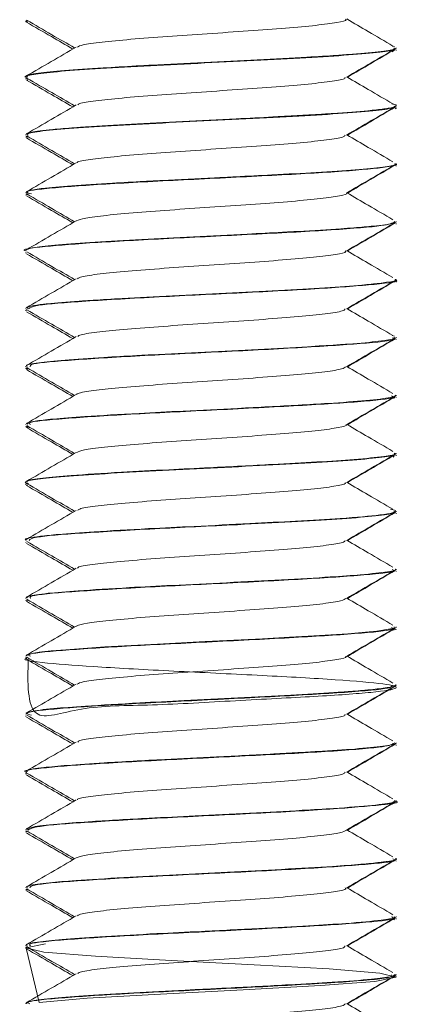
# Model space of a CAD drawing. Header units: millimetres. Extents: x -285 to 376, y -1480 to -23.
# Tile 37 of 38: x 357 to 365, y -85 to -64. Entities that reach past the tile are written whole.
import ezdxf

# ---------------------------------------------------------------- set-up
doc = ezdxf.new("R2010")
doc.units = ezdxf.units.MM

msp = doc.modelspace()

# ---------------------------------------------------------------- linework, layer by layer
at = {"color": 7, "linetype": 'Continuous', "lineweight": 15}
for p, q in [((357.096, -64.159), (357.096, -64.168)), ((357.127, -64.14), (357.113, -64.159)), ((365.008, -64.7), (365.059, -64.711)), ((365.01, -64.827), (365.062, -64.794)), ((365.096, -64.747), (365.096, -64.737)), ((365.096, -64.794), (365.096, -64.784)), ((357.096, -65.362), (357.096, -65.372)), ((357.096, -65.409), (357.096, -65.419)), ((357.128, -65.434), (357.138, -65.419)), ((365.096, -65.997), (365.096, -65.988)), ((365.096, -66.043), (365.096, -66.033)), ((357.096, -66.613), (357.096, -66.622)), ((357.096, -66.659), (357.096, -66.669)), ((365.096, -67.248), (365.096, -67.237)), ((365.096, -67.294), (365.096, -67.284)), ((357.096, -67.862), (357.096, -67.872)), ((357.096, -67.909), (357.096, -67.919)), ((365.096, -68.497), (365.096, -68.487)), ((365.096, -68.544), (365.096, -68.534)), ((357.096, -69.113), (357.096, -69.123)), ((357.096, -69.158), (357.096, -69.169)), ((365.096, -69.748), (365.096, -69.738)), ((365.096, -69.794), (365.096, -69.784)), ((357.096, -70.362), (357.096, -70.372)), ((357.123, -70.39), (357.096, -70.408)), ((357.096, -70.408), (357.096, -70.419)), ((365.01, -70.95), (365.057, -70.96)), ((365.096, -70.997), (365.096, -70.987)), ((365.096, -71.044), (365.096, -71.034)), ((357.096, -71.612), (357.096, -71.622)), ((357.096, -71.659), (357.096, -71.669)), ((365.096, -72.247), (365.096, -72.238)), ((364.959, -72.322), (365.066, -72.294)), ((365.096, -72.294), (365.096, -72.283)), ((357.096, -72.862), (357.096, -72.872)), ((357.096, -72.909), (357.096, -72.918)), ((365.096, -73.497), (365.096, -73.487)), ((365.029, -73.571), (365.055, -73.544)), ((365.096, -73.544), (365.096, -73.534)), ((357.096, -74.112), (357.096, -74.123)), ((357.096, -74.159), (357.096, -74.169)), ((357.113, -74.184), (357.132, -74.169)), ((364.971, -74.699), (365.087, -74.724)), ((365.096, -74.747), (365.096, -74.737)), ((365.096, -74.794), (365.096, -74.784)), ((357.096, -75.363), (357.096, -75.372)), ((357.096, -75.409), (357.096, -75.419)), ((365.096, -75.997), (365.096, -75.988)), ((365.096, -76.044), (365.096, -76.034)), ((357.096, -76.612), (357.096, -76.622)), ((357.096, -76.659), (357.096, -76.669)), ((357.136, -76.669), (357.101, -76.659)), ((364.958, -77.324), (365.087, -77.293)), ((365.096, -77.247), (365.096, -77.237)), ((365.096, -77.293), (365.096, -77.284)), ((357.096, -77.862), (357.096, -77.872)), ((357.096, -77.909), (357.096, -77.918)), ((365.096, -78.497), (365.096, -78.488)), ((365.096, -78.543), (365.096, -78.533)), ((357.096, -79.113), (357.096, -79.122)), ((357.096, -79.159), (357.096, -79.169)), ((365.096, -79.747), (365.096, -79.737)), ((365.096, -79.794), (365.096, -79.784)), ((357.096, -80.362), (357.096, -80.373)), ((357.096, -80.409), (357.096, -80.419)), ((365.072, -81.034), (364.979, -81.073)), ((365.096, -80.998), (365.096, -80.987)), ((365.096, -81.044), (365.096, -81.034)), ((357.096, -81.612), (357.096, -81.623)), ((357.134, -81.64), (357.096, -81.659)), ((357.096, -81.659), (357.096, -81.669)), ((365.096, -82.247), (365.096, -82.237)), ((365.096, -82.294), (365.096, -82.284)), ((357.096, -82.862), (357.096, -82.872)), ((357.096, -82.909), (357.096, -82.919)), ((365.096, -83.497), (365.096, -83.487)), ((364.96, -83.571), (365.054, -83.544)), ((365.065, -83.534), (365.042, -83.563)), ((365.096, -83.544), (365.096, -83.534)), ((357.096, -84.112), (357.096, -84.122)), ((357.096, -84.159), (357.096, -84.168)), ((365.096, -84.747), (365.096, -84.737)), ((365.096, -84.793), (365.096, -84.783)), ((357.096, -85.363), (357.096, -85.372))]:
    msp.add_line(p, q, dxfattribs=at)
at = {"color": 7, "linetype": 'Continuous', "lineweight": 15, "flags": 128}
for points in [[(365.053, -77.237), (365.053, -77.266), (364.766, -77.318), (364.68, -77.328), (364.51, -77.346), (364.048, -77.385), (363.196, -77.439), (362.79, -77.461), (362.208, -77.493), (360.972, -77.556), (359.94, -77.607), (358.799, -77.671), (357.957, -77.729), (357.644, -77.756), (357.506, -77.77), (357.441, -77.778), (357.41, -77.782), (357.395, -77.784), (357.388, -77.785), (357.386, -77.785), (357.385, -77.785), (357.384, -77.785), (357.384, -77.785), (357.384, -77.785), (357.384, -77.785), (357.384, -77.785), (357.384, -77.785), (357.384, -77.785), (357.384, -77.785), (357.382, -77.785), (357.38, -77.786), (357.372, -77.787), (357.346, -77.791), (357.258, -77.805), (357.108, -77.847), (357.127, -77.862)], [(357.106, -84.168), (357.385, -85.343), (358.422, -85.252), (360.002, -85.161), (361.793, -85.072), (363.463, -84.98), (364.632, -84.891), (365.094, -84.799), (364.741, -84.71), (363.647, -84.619), (362.028, -84.528), (360.237, -84.439), (358.597, -84.346), (357.485, -84.258), (357.096, -84.166), (357.522, -84.076), (357.522, -84.076)]]:
    msp.add_lwpolyline(points, dxfattribs=at)
at = {"color": 7, "linetype": 'Continuous', "lineweight": 15}
for points, knots in [([(357.13, -64.184), (357.117, -64.181), (357.074, -64.172), (357.114, -64.163), (357.141, -64.157)], [0, 0, 0, 0, 0.315693, 1, 1, 1, 1]), ([(357.116, -64.142), (357.296, -64.247), (357.641, -64.447), (357.985, -64.647), (358.15, -64.742)], [0, 0, 0, 0, 0.522064, 1, 1, 1, 1]), ([(358.208, -64.723), (358.236, -64.707), (358.302, -64.67), (358.711, -64.616), (359.34, -64.556), (360.137, -64.493), (361.021, -64.436), (361.911, -64.373), (362.725, -64.313), (363.398, -64.255), (363.835, -64.191), (364.037, -64.15), (364.005, -64.126), (364, -64.122)], [0, 0, 0, 0, 0.078151, 0.177914, 0.278195, 0.379508, 0.478605, 0.579873, 0.68026, 0.779926, 0.881401, 0.980644, 1, 1, 1, 1]), ([(365.026, -64.7), (364.848, -64.596), (364.515, -64.402), (364.184, -64.207), (364.03, -64.117)], [0, 0, 0, 0, 0.53512, 1, 1, 1, 1]), ([(357.107, -64.184), (357.287, -64.288), (357.622, -64.482), (357.956, -64.676), (358.11, -64.765)], [0, 0, 0, 0, 0.538125, 1, 1, 1, 1]), ([(357.14, -65.393), (357.126, -65.389), (357.022, -65.367), (357.181, -65.322), (357.636, -65.261), (358.439, -65.203), (359.473, -65.139), (360.66, -65.082), (361.886, -65.021), (363.037, -64.959), (364.018, -64.902), (364.713, -64.838), (365.078, -64.789), (365.058, -64.758), (365.05, -64.747)], [0, 0, 0, 0, 0.014641, 0.108782, 0.202494, 0.295077, 0.389572, 0.482123, 0.575875, 0.669988, 0.762306, 0.856734, 0.949756, 1, 1, 1, 1]), ([(365.054, -64.737), (365.061, -64.747), (365.08, -64.777), (364.744, -64.824), (364.308, -64.866), (364.018, -64.887), (363.94, -64.893), (363.676, -64.911), (363.086, -64.946), (362.111, -64.999), (360.944, -65.058), (360.134, -65.097), (359.66, -65.122), (359.298, -65.141), (358.653, -65.179), (357.885, -65.232), (357.327, -65.287), (357.072, -65.333), (357.118, -65.357), (357.128, -65.362)], [0, 0, 0, 0, 0.049548, 0.141521, 0.235084, 0.238409, 0.244064, 0.262364, 0.326828, 0.419673, 0.511975, 0.60427, 0.613701, 0.632464, 0.697878, 0.790507, 0.882216, 0.975797, 1, 1, 1, 1]), ([(358.185, -64.722), (358.005, -64.826), (357.646, -65.035), (357.286, -65.244), (357.106, -65.348)], [0, 0, 0, 0, 0.499712, 1, 1, 1, 1]), ([(364.021, -65.373), (364.2, -65.269), (364.558, -65.061), (364.916, -64.853), (365.095, -64.749)], [0, 0, 0, 0, 0.499909, 1, 1, 1, 1]), ([(364.042, -65.374), (364.208, -65.277), (364.551, -65.076), (364.893, -64.876), (365.07, -64.772)], [0, 0, 0, 0, 0.482952, 1, 1, 1, 1]), ([(357.11, -65.4), (357.104, -65.401), (357.09, -65.404), (357.102, -65.407), (357.108, -65.409)], [0, 0, 0, 0, 0.452496, 1, 1, 1, 1]), ([(357.107, -65.434), (357.287, -65.538), (357.622, -65.732), (357.956, -65.926), (358.11, -66.015)], [0, 0, 0, 0, 0.538124, 1, 1, 1, 1]), ([(357.116, -65.392), (357.296, -65.497), (357.641, -65.697), (357.985, -65.897), (358.15, -65.992)], [0, 0, 0, 0, 0.522064, 1, 1, 1, 1]), ([(358.218, -65.972), (358.226, -65.962), (358.251, -65.931), (358.578, -65.881), (359.149, -65.823), (359.909, -65.759), (360.777, -65.702), (361.674, -65.641), (362.516, -65.579), (363.234, -65.522), (363.741, -65.458), (364.004, -65.41), (363.992, -65.381), (363.988, -65.372)], [0, 0, 0, 0, 0.049852, 0.150595, 0.25012, 0.351709, 0.4512, 0.551987, 0.653164, 0.752403, 0.85392, 0.95392, 1, 1, 1, 1]), ([(365.026, -65.95), (364.848, -65.846), (364.515, -65.652), (364.184, -65.457), (364.03, -65.367)], [0, 0, 0, 0, 0.53512, 1, 1, 1, 1]), ([(358.185, -65.972), (358.005, -66.076), (357.646, -66.285), (357.286, -66.494), (357.106, -66.598)], [0, 0, 0, 0, 0.499714, 1, 1, 1, 1]), ([(365.004, -65.95), (365.032, -65.956), (365.079, -65.965), (365.09, -65.976), (365.094, -65.982), (365.103, -66.003), (365.036, -66.027), (364.794, -66.065), (364.443, -66.105), (364.015, -66.139), (363.719, -66.158), (363.708, -66.158), (363.671, -66.161), (363.527, -66.17), (363.228, -66.187), (362.901, -66.205), (362.617, -66.221), (362.252, -66.241), (361.531, -66.279), (360.473, -66.33), (359.349, -66.387), (358.662, -66.429), (358.292, -66.454), (358.024, -66.473), (357.584, -66.508), (357.168, -66.559), (357.132, -66.595), (357.115, -66.613)], [0, 0, 0, 0, 0.026178, 0.043431, 0.048408, 0.05095, 0.137147, 0.167253, 0.225116, 0.312913, 0.313245, 0.313892, 0.316126, 0.324365, 0.355901, 0.399334, 0.408294, 0.426026, 0.487704, 0.574789, 0.66151, 0.749744, 0.758505, 0.775862, 0.836268, 0.923814, 1, 1, 1, 1]), ([(357.141, -66.622), (357.134, -66.611), (357.115, -66.58), (357.488, -66.526), (358.191, -66.47), (359.174, -66.407), (360.329, -66.347), (361.557, -66.288), (362.737, -66.225), (363.774, -66.168), (364.556, -66.106), (365.029, -66.048), (365.056, -66.013), (365.068, -65.997)], [0, 0, 0, 0, 0.053469, 0.150768, 0.246014, 0.343398, 0.439723, 0.535653, 0.633146, 0.728469, 0.825562, 0.92241, 1, 1, 1, 1]), ([(364.021, -66.623), (364.2, -66.519), (364.558, -66.311), (364.916, -66.103), (365.095, -65.999)], [0, 0, 0, 0, 0.499909, 1, 1, 1, 1]), ([(364.042, -66.624), (364.208, -66.527), (364.551, -66.326), (364.893, -66.126), (365.07, -66.022)], [0, 0, 0, 0, 0.482952, 1, 1, 1, 1]), ([(365.079, -66.033), (365.085, -66.036), (365.104, -66.042), (365.084, -66.049), (365.07, -66.054)], [0, 0, 0, 0, 0.315296, 1, 1, 1, 1]), ([(357.136, -66.669), (357.114, -66.662), (357.085, -66.654), (357.135, -66.645), (357.147, -66.643)], [0, 0, 0, 0, 0.764433, 1, 1, 1, 1]), ([(357.107, -66.684), (357.287, -66.788), (357.622, -66.982), (357.956, -67.176), (358.11, -67.265)], [0, 0, 0, 0, 0.538124, 1, 1, 1, 1]), ([(357.116, -66.642), (357.296, -66.747), (357.641, -66.947), (357.985, -67.147), (358.15, -67.242)], [0, 0, 0, 0, 0.522062, 1, 1, 1, 1]), ([(358.207, -67.222), (358.207, -67.217), (358.204, -67.193), (358.463, -67.146), (358.969, -67.09), (359.69, -67.027), (360.535, -66.967), (361.433, -66.908), (362.296, -66.845), (363.055, -66.788), (363.626, -66.726), (363.967, -66.67), (363.987, -66.636), (363.996, -66.622)], [0, 0, 0, 0, 0.021581, 0.122907, 0.222087, 0.323503, 0.423811, 0.523706, 0.625236, 0.724495, 0.825606, 0.926462, 1, 1, 1, 1]), ([(365.026, -67.2), (364.848, -67.096), (364.515, -66.902), (364.184, -66.707), (364.03, -66.617)], [0, 0, 0, 0, 0.53512, 1, 1, 1, 1]), ([(357.215, -67.892), (357.165, -67.88), (356.996, -67.838), (357.577, -67.763), (358.836, -67.674), (360.601, -67.584), (362.448, -67.491), (364.046, -67.405), (364.87, -67.319), (365.145, -67.271), (365.086, -67.249), (365.081, -67.248)], [0, 0, 0, 0, 0.058014, 0.198954, 0.338543, 0.478309, 0.619097, 0.758141, 0.899379, 0.991994, 1, 1, 1, 1]), ([(358.185, -67.222), (358.005, -67.326), (357.646, -67.535), (357.286, -67.744), (357.106, -67.848)], [0, 0, 0, 0, 0.499712, 1, 1, 1, 1]), ([(365.064, -67.237), (365.072, -67.244), (365.101, -67.27), (364.838, -67.312), (364.262, -67.372), (363.418, -67.429), (362.506, -67.477), (361.744, -67.517), (360.943, -67.558), (360.271, -67.59), (359.538, -67.628), (358.84, -67.668), (358.048, -67.72), (357.62, -67.757), (357.456, -67.776), (357.444, -67.777), (357.402, -67.783), (357.263, -67.802), (357.103, -67.83), (357.128, -67.853), (357.137, -67.862)], [0, 0, 0, 0, 0.032478, 0.12224, 0.215734, 0.307602, 0.392939, 0.457735, 0.493762, 0.58514, 0.617147, 0.678385, 0.770603, 0.862814, 0.863553, 0.864974, 0.869868, 0.887848, 0.956472, 1, 1, 1, 1]), ([(364.021, -67.873), (364.2, -67.769), (364.558, -67.561), (364.916, -67.353), (365.095, -67.249)], [0, 0, 0, 0, 0.499909, 1, 1, 1, 1]), ([(364.042, -67.874), (364.208, -67.777), (364.551, -67.576), (364.893, -67.376), (365.07, -67.272)], [0, 0, 0, 0, 0.482952, 1, 1, 1, 1]), ([(357.121, -67.89), (357.117, -67.891), (357.085, -67.897), (357.109, -67.903), (357.13, -67.909)], [0, 0, 0, 0, 0.135791, 1, 1, 1, 1]), ([(357.107, -67.934), (357.287, -68.038), (357.622, -68.232), (357.956, -68.426), (358.11, -68.515)], [0, 0, 0, 0, 0.538125, 1, 1, 1, 1]), ([(357.116, -67.892), (357.296, -67.997), (357.641, -68.197), (357.985, -68.397), (358.15, -68.492)], [0, 0, 0, 0, 0.522064, 1, 1, 1, 1]), ([(358.188, -68.473), (358.238, -68.453), (358.339, -68.412), (358.813, -68.355), (359.478, -68.294), (360.297, -68.232), (361.189, -68.175), (362.07, -68.112), (362.862, -68.053), (363.502, -67.993), (363.888, -67.93), (364.056, -67.892), (364.021, -67.873), (364.021, -67.873)], [0, 0, 0, 0, 0.0976, 0.196919, 0.297754, 0.398752, 0.497965, 0.599437, 0.6992, 0.799504, 0.900823, 0.999931, 1, 1, 1, 1]), ([(365.026, -68.45), (364.848, -68.346), (364.515, -68.152), (364.184, -67.957), (364.03, -67.867)], [0, 0, 0, 0, 0.53512, 1, 1, 1, 1]), ([(357.097, -69.123), (357.097, -69.122), (356.961, -69.092), (357.444, -69.028), (358.551, -68.941), (360.266, -68.849), (362.129, -68.759), (363.772, -68.67), (364.902, -68.58), (365.01, -68.524), (365.061, -68.497)], [0, 0, 0, 0, 0.000665, 0.146596, 0.290329, 0.435612, 0.580224, 0.724295, 0.870042, 1, 1, 1, 1]), ([(365.063, -68.487), (365.059, -68.501), (365.05, -68.533), (364.696, -68.579), (364.262, -68.619), (363.739, -68.658), (363.276, -68.685), (362.825, -68.71), (362.47, -68.729), (361.764, -68.767), (360.714, -68.819), (359.571, -68.874), (358.559, -68.935), (357.757, -68.991), (357.283, -69.043), (357.128, -69.082), (357.101, -69.101), (357.097, -69.106), (357.097, -69.108), (357.096, -69.11), (357.101, -69.111), (357.106, -69.113)], [0, 0, 0, 0, 0.0667907, 0.1593223, 0.2199077, 0.2529436, 0.3442495, 0.3549967, 0.374166, 0.4376787, 0.530554, 0.6220254, 0.71555, 0.8075698, 0.8997971, 0.9681399, 0.9862025, 0.9911921, 0.9926762, 0.9934862, 1, 1, 1, 1]), ([(358.185, -68.472), (358.005, -68.576), (357.646, -68.785), (357.286, -68.994), (357.106, -69.098)], [0, 0, 0, 0, 0.499712, 1, 1, 1, 1]), ([(364.021, -69.123), (364.2, -69.019), (364.558, -68.811), (364.916, -68.603), (365.095, -68.499)], [0, 0, 0, 0, 0.499909, 1, 1, 1, 1]), ([(364.042, -69.124), (364.208, -69.027), (364.551, -68.826), (364.893, -68.626), (365.07, -68.522)], [0, 0, 0, 0, 0.482952, 1, 1, 1, 1]), ([(357.107, -69.184), (357.287, -69.288), (357.622, -69.482), (357.956, -69.676), (358.11, -69.765)], [0, 0, 0, 0, 0.538124, 1, 1, 1, 1]), ([(357.116, -69.142), (357.296, -69.247), (357.641, -69.447), (357.985, -69.647), (358.15, -69.742)], [0, 0, 0, 0, 0.522064, 1, 1, 1, 1]), ([(358.213, -69.723), (358.234, -69.708), (358.285, -69.674), (358.667, -69.62), (359.279, -69.561), (360.064, -69.498), (360.944, -69.441), (361.837, -69.379), (362.66, -69.318), (363.348, -69.26), (363.808, -69.197), (364.027, -69.153), (364, -69.128), (363.994, -69.122)], [0, 0, 0, 0, 0.069266, 0.169405, 0.269466, 0.370959, 0.470175, 0.571383, 0.672109, 0.771635, 0.873217, 0.972693, 1, 1, 1, 1]), ([(365.026, -69.7), (364.848, -69.596), (364.515, -69.402), (364.184, -69.207), (364.03, -69.117)], [0, 0, 0, 0, 0.53512, 1, 1, 1, 1]), ([(358.185, -69.722), (358.005, -69.826), (357.646, -70.035), (357.286, -70.244), (357.106, -70.348)], [0, 0, 0, 0, 0.4997132, 1, 1, 1, 1]), ([(365.077, -69.738), (365.083, -69.74), (365.136, -69.762), (364.975, -69.788), (364.699, -69.828), (364.304, -69.867), (363.592, -69.918), (362.57, -69.974), (361.426, -70.035), (360.252, -70.09), (359.278, -70.142), (358.63, -70.181), (358.06, -70.22), (357.72, -70.247), (357.489, -70.272), (357.329, -70.292), (357.13, -70.323), (357.132, -70.349), (357.133, -70.362)], [0, 0, 0, 0, 0.011745, 0.103038, 0.137656, 0.196619, 0.289251, 0.380904, 0.474455, 0.566204, 0.658724, 0.719511, 0.752348, 0.843656, 0.854467, 0.873656, 0.937078, 1, 1, 1, 1]), ([(357.155, -70.372), (357.186, -70.347), (357.256, -70.29), (358.321, -70.208), (359.928, -70.114), (361.793, -70.026), (363.531, -69.935), (364.689, -69.844), (365.207, -69.783), (365.074, -69.75), (365.064, -69.748)], [0, 0, 0, 0, 0.120604, 0.264211, 0.41006, 0.554011, 0.69885, 0.843939, 0.98777, 1, 1, 1, 1]), ([(364.021, -70.373), (364.2, -70.269), (364.558, -70.061), (364.916, -69.853), (365.095, -69.749)], [0, 0, 0, 0, 0.499909, 1, 1, 1, 1]), ([(364.042, -70.374), (364.208, -70.277), (364.551, -70.076), (364.893, -69.876), (365.07, -69.772)], [0, 0, 0, 0, 0.482952, 1, 1, 1, 1]), ([(357.107, -70.434), (357.287, -70.538), (357.622, -70.732), (357.956, -70.926), (358.11, -71.015)], [0, 0, 0, 0, 0.538125, 1, 1, 1, 1]), ([(357.116, -70.392), (357.296, -70.497), (357.641, -70.697), (357.985, -70.897), (358.15, -70.992)], [0, 0, 0, 0, 0.522063, 1, 1, 1, 1]), ([(358.217, -70.972), (358.221, -70.964), (358.236, -70.935), (358.539, -70.885), (359.091, -70.828), (359.839, -70.765), (360.7, -70.707), (361.598, -70.646), (362.447, -70.584), (363.179, -70.527), (363.707, -70.464), (363.993, -70.413), (363.989, -70.383), (363.988, -70.372)], [0, 0, 0, 0, 0.040927, 0.141894, 0.241254, 0.342828, 0.442528, 0.543065, 0.644394, 0.743583, 0.845011, 0.945315, 1, 1, 1, 1]), ([(365.026, -70.95), (364.848, -70.846), (364.515, -70.652), (364.184, -70.457), (364.03, -70.367)], [0, 0, 0, 0, 0.535119, 1, 1, 1, 1]), ([(358.185, -70.972), (358.005, -71.076), (357.646, -71.285), (357.286, -71.494), (357.106, -71.598)], [0, 0, 0, 0, 0.499713, 1, 1, 1, 1]), ([(365.054, -70.987), (365.061, -70.997), (365.083, -71.026), (364.752, -71.073), (364.303, -71.116), (363.954, -71.142), (363.681, -71.16), (363.096, -71.195), (362.13, -71.248), (360.963, -71.307), (360.151, -71.346), (359.674, -71.371), (359.311, -71.391), (358.666, -71.428), (357.897, -71.481), (357.334, -71.536), (357.074, -71.583), (357.119, -71.607), (357.129, -71.612)], [0, 0, 0, 0, 0.048083, 0.140009, 0.233577, 0.243775, 0.262486, 0.325356, 0.418162, 0.510474, 0.602779, 0.612641, 0.631542, 0.696369, 0.78904, 0.880713, 0.974292, 1, 1, 1, 1]), ([(357.19, -71.622), (357.186, -71.602), (357.177, -71.552), (358.084, -71.475), (359.603, -71.38), (361.458, -71.294), (363.242, -71.2), (364.532, -71.111), (365.153, -71.044), (365.039, -71.005), (365.015, -70.997)], [0, 0, 0, 0, 0.094123, 0.237973, 0.383907, 0.527559, 0.673207, 0.817476, 0.961909, 1, 1, 1, 1]), ([(364.021, -71.623), (364.2, -71.519), (364.558, -71.311), (364.916, -71.103), (365.095, -70.999)], [0, 0, 0, 0, 0.499909, 1, 1, 1, 1]), ([(364.042, -71.624), (364.208, -71.527), (364.551, -71.326), (364.893, -71.126), (365.07, -71.022)], [0, 0, 0, 0, 0.482952, 1, 1, 1, 1]), ([(357.152, -71.669), (357.116, -71.664), (357.078, -71.659), (357.111, -71.653), (357.113, -71.653)], [0, 0, 0, 0, 0.93725, 1, 1, 1, 1]), ([(357.111, -71.649), (357.105, -71.65), (357.09, -71.653), (357.103, -71.657), (357.111, -71.659)], [0, 0, 0, 0, 0.415424, 1, 1, 1, 1]), ([(357.107, -71.684), (357.287, -71.788), (357.622, -71.982), (357.956, -72.176), (358.11, -72.265)], [0, 0, 0, 0, 0.538124, 1, 1, 1, 1]), ([(357.116, -71.642), (357.296, -71.747), (357.641, -71.947), (357.985, -72.147), (358.15, -72.242)], [0, 0, 0, 0, 0.522063, 1, 1, 1, 1]), ([(358.2, -72.222), (358.199, -72.219), (358.191, -72.196), (358.431, -72.151), (358.915, -72.095), (359.623, -72.032), (360.459, -71.971), (361.356, -71.913), (362.225, -71.85), (362.996, -71.793), (363.586, -71.731), (363.954, -71.673), (363.987, -71.637), (364.002, -71.622)], [0, 0, 0, 0, 0.0127002, 0.1141342, 0.2133139, 0.314598, 0.4151742, 0.5148106, 0.6163753, 0.7157498, 0.8166573, 0.9177106, 1, 1, 1, 1]), ([(365.026, -72.2), (364.848, -72.096), (364.515, -71.902), (364.184, -71.707), (364.03, -71.617)], [0, 0, 0, 0, 0.53512, 1, 1, 1, 1]), ([(358.185, -72.222), (358.005, -72.326), (357.646, -72.535), (357.286, -72.744), (357.106, -72.848)], [0, 0, 0, 0, 0.499713, 1, 1, 1, 1]), ([(365.09, -72.238), (365.066, -72.254), (365.012, -72.291), (364.501, -72.351), (363.762, -72.407), (362.822, -72.461), (361.746, -72.518), (360.549, -72.577), (359.397, -72.634), (358.408, -72.695), (357.777, -72.742), (357.461, -72.774), (357.181, -72.812), (357.147, -72.841), (357.121, -72.862)], [0, 0, 0, 0, 0.082425, 0.185139, 0.282253, 0.34411, 0.454164, 0.54769, 0.626821, 0.738146, 0.823963, 0.861858, 0.898899, 1, 1, 1, 1]), ([(357.197, -72.872), (357.176, -72.858), (357.108, -72.814), (357.87, -72.74), (359.288, -72.647), (361.118, -72.56), (362.94, -72.466), (364.347, -72.379), (365.093, -72.303), (365.017, -72.26), (364.994, -72.247)], [0, 0, 0, 0, 0.067404, 0.211839, 0.357359, 0.501058, 0.647028, 0.790803, 0.936116, 1, 1, 1, 1]), ([(364.021, -72.873), (364.2, -72.769), (364.558, -72.561), (364.916, -72.353), (365.095, -72.249)], [0, 0, 0, 0, 0.499909, 1, 1, 1, 1]), ([(364.042, -72.874), (364.208, -72.777), (364.551, -72.576), (364.893, -72.376), (365.07, -72.272)], [0, 0, 0, 0, 0.482952, 1, 1, 1, 1]), ([(358.198, -73.473), (358.238, -73.455), (358.322, -73.416), (358.765, -73.36), (359.414, -73.299), (360.223, -73.237), (361.112, -73.18), (361.997, -73.117), (362.8, -73.058), (363.455, -72.999), (363.865, -72.935), (364.048, -72.896), (364.013, -72.875), (364.01, -72.873)], [0, 0, 0, 0, 0.088698, 0.188249, 0.288907, 0.39013, 0.489316, 0.590774, 0.690882, 0.790939, 0.892411, 0.991606, 1, 1, 1, 1]), ([(365.026, -73.45), (364.848, -73.346), (364.515, -73.152), (364.184, -72.957), (364.03, -72.867)], [0, 0, 0, 0, 0.53512, 1, 1, 1, 1]), ([(357.164, -72.934), (357.128, -72.929), (357.066, -72.921), (357.121, -72.912), (357.143, -72.908)], [0, 0, 0, 0, 0.576863, 1, 1, 1, 1]), ([(357.107, -72.934), (357.287, -73.038), (357.622, -73.232), (357.956, -73.426), (358.11, -73.515)], [0, 0, 0, 0, 0.538125, 1, 1, 1, 1]), ([(357.116, -72.892), (357.296, -72.997), (357.641, -73.197), (357.985, -73.397), (358.15, -73.492)], [0, 0, 0, 0, 0.522064, 1, 1, 1, 1]), ([(357.15, -74.142), (357.13, -74.137), (357.028, -74.113), (357.21, -74.065), (357.704, -74.005), (358.533, -73.947), (359.587, -73.883), (360.783, -73.826), (362.006, -73.764), (363.145, -73.703), (364.104, -73.646), (364.764, -73.582), (365.095, -73.535), (365.061, -73.506), (365.05, -73.497)], [0, 0, 0, 0, 0.024057, 0.118349, 0.211775, 0.304597, 0.399061, 0.491444, 0.585424, 0.679329, 0.771761, 0.866239, 0.958971, 1, 1, 1, 1]), ([(358.185, -73.472), (358.005, -73.576), (357.646, -73.785), (357.286, -73.994), (357.106, -74.098)], [0, 0, 0, 0, 0.499712, 1, 1, 1, 1]), ([(365.051, -73.487), (365.064, -73.494), (365.116, -73.519), (364.84, -73.561), (364.273, -73.622), (363.412, -73.678), (362.349, -73.736), (361.227, -73.794), (360.108, -73.848), (359.044, -73.904), (358.081, -73.967), (357.413, -74.025), (357.099, -74.075), (357.126, -74.104), (357.134, -74.112)], [0, 0, 0, 0, 0.030269, 0.117245, 0.21908, 0.306448, 0.392611, 0.50227, 0.573013, 0.660731, 0.772179, 0.862163, 0.958231, 1, 1, 1, 1]), ([(364.021, -74.123), (364.2, -74.019), (364.558, -73.811), (364.916, -73.603), (365.095, -73.499)], [0, 0, 0, 0, 0.499909, 1, 1, 1, 1]), ([(364.042, -74.124), (364.208, -74.027), (364.551, -73.826), (364.893, -73.626), (365.07, -73.522)], [0, 0, 0, 0, 0.482951, 1, 1, 1, 1]), ([(357.118, -74.14), (357.116, -74.141), (357.086, -74.147), (357.095, -74.153), (357.104, -74.159)], [0, 0, 0, 0, 0.083715, 1, 1, 1, 1]), ([(357.116, -74.142), (357.296, -74.247), (357.641, -74.447), (357.985, -74.647), (358.15, -74.742)], [0, 0, 0, 0, 0.522063, 1, 1, 1, 1]), ([(358.217, -74.722), (358.231, -74.71), (358.269, -74.677), (358.625, -74.625), (359.218, -74.567), (359.992, -74.503), (360.867, -74.446), (361.762, -74.384), (362.594, -74.323), (363.296, -74.266), (363.778, -74.202), (364.017, -74.157), (363.996, -74.129), (363.99, -74.122)], [0, 0, 0, 0, 0.060325, 0.160763, 0.260548, 0.362106, 0.461418, 0.562454, 0.663408, 0.762772, 0.864346, 0.964032, 1, 1, 1, 1]), ([(365.026, -74.7), (364.848, -74.596), (364.515, -74.402), (364.184, -74.207), (364.03, -74.117)], [0, 0, 0, 0, 0.53512, 1, 1, 1, 1]), ([(357.107, -74.184), (357.287, -74.288), (357.622, -74.482), (357.956, -74.676), (358.11, -74.765)], [0, 0, 0, 0, 0.538124, 1, 1, 1, 1]), ([(365.068, -74.737), (365.063, -74.751), (365.053, -74.778), (364.7, -74.831), (364.014, -74.893), (362.986, -74.951), (361.894, -75.01), (360.791, -75.066), (359.622, -75.121), (358.591, -75.183), (357.829, -75.236), (357.289, -75.293), (357.029, -75.336), (357.102, -75.361), (357.106, -75.363)], [0, 0, 0, 0, 0.0655483, 0.1347338, 0.2541188, 0.34916, 0.433034, 0.5289654, 0.6097823, 0.7171702, 0.8073467, 0.8729055, 0.9942786, 1, 1, 1, 1]), ([(358.185, -74.722), (358.005, -74.826), (357.646, -75.035), (357.286, -75.244), (357.106, -75.348)], [0, 0, 0, 0, 0.499713, 1, 1, 1, 1]), ([(357.169, -75.372), (357.187, -75.348), (357.23, -75.294), (358.244, -75.214), (359.823, -75.119), (361.491, -75.042), (362.849, -74.969), (363.867, -74.912), (364.617, -74.849), (365.049, -74.795), (365.056, -74.761), (365.058, -74.747)], [0, 0, 0, 0, 0.112023, 0.255316, 0.400887, 0.544353, 0.64199, 0.73747, 0.834973, 0.931783, 1, 1, 1, 1]), ([(364.021, -75.373), (364.2, -75.269), (364.558, -75.061), (364.916, -74.853), (365.095, -74.749)], [0, 0, 0, 0, 0.499909, 1, 1, 1, 1]), ([(364.042, -75.374), (364.208, -75.277), (364.551, -75.076), (364.893, -74.876), (365.07, -74.772)], [0, 0, 0, 0, 0.482952, 1, 1, 1, 1]), ([(357.107, -75.434), (357.287, -75.538), (357.622, -75.732), (357.956, -75.926), (358.11, -76.015)], [0, 0, 0, 0, 0.538124, 1, 1, 1, 1]), ([(357.116, -75.392), (357.296, -75.497), (357.641, -75.697), (357.985, -75.897), (358.15, -75.992)], [0, 0, 0, 0, 0.522064, 1, 1, 1, 1]), ([(358.214, -75.972), (358.215, -75.965), (358.221, -75.939), (358.503, -75.89), (359.034, -75.833), (359.77, -75.77), (360.624, -75.711), (361.522, -75.652), (362.378, -75.589), (363.123, -75.532), (363.671, -75.469), (363.981, -75.416), (363.988, -75.384), (363.99, -75.372)], [0, 0, 0, 0, 0.032014, 0.133167, 0.232414, 0.333937, 0.433896, 0.534148, 0.635591, 0.734782, 0.836086, 0.936663, 1, 1, 1, 1]), ([(365.026, -75.95), (364.848, -75.846), (364.515, -75.652), (364.184, -75.457), (364.03, -75.367)], [0, 0, 0, 0, 0.53512, 1, 1, 1, 1]), ([(358.185, -75.972), (358.005, -76.076), (357.646, -76.285), (357.286, -76.494), (357.106, -76.598)], [0, 0, 0, 0, 0.499712, 1, 1, 1, 1]), ([(365.073, -75.988), (365.08, -75.99), (365.14, -76.011), (364.914, -76.05), (364.435, -76.108), (363.631, -76.165), (362.648, -76.22), (361.455, -76.283), (360.315, -76.338), (359.196, -76.395), (358.242, -76.456), (357.514, -76.514), (357.14, -76.567), (357.12, -76.6), (357.112, -76.612)], [0, 0, 0, 0, 0.012395, 0.098322, 0.201364, 0.277125, 0.37552, 0.473017, 0.566583, 0.645108, 0.754191, 0.842303, 0.939331, 1, 1, 1, 1]), ([(357.195, -76.622), (357.184, -76.604), (357.154, -76.556), (358.014, -76.48), (359.502, -76.386), (361.351, -76.299), (363.148, -76.205), (364.476, -76.117), (365.135, -76.047), (365.031, -76.007), (365.006, -75.997)], [0, 0, 0, 0, 0.085714, 0.229712, 0.375569, 0.519198, 0.665002, 0.809078, 0.953769, 1, 1, 1, 1]), ([(364.021, -76.623), (364.2, -76.519), (364.558, -76.311), (364.916, -76.103), (365.095, -75.999)], [0, 0, 0, 0, 0.499909, 1, 1, 1, 1]), ([(364.042, -76.624), (364.208, -76.527), (364.551, -76.326), (364.893, -76.126), (365.07, -76.022)], [0, 0, 0, 0, 0.482952, 1, 1, 1, 1]), ([(357.107, -76.684), (357.287, -76.788), (357.622, -76.982), (357.956, -77.176), (358.11, -77.265)], [0, 0, 0, 0, 0.538125, 1, 1, 1, 1]), ([(357.116, -76.642), (357.296, -76.747), (357.641, -76.947), (357.985, -77.147), (358.15, -77.242)], [0, 0, 0, 0, 0.522064, 1, 1, 1, 1]), ([(358.189, -77.219), (358.25, -77.198), (358.37, -77.157), (358.871, -77.1), (359.555, -77.037), (360.385, -76.976), (361.279, -76.919), (362.154, -76.855), (362.936, -76.797), (363.545, -76.737), (363.94, -76.676), (363.988, -76.639), (364.011, -76.622)], [0, 0, 0, 0, 0.101896, 0.20151, 0.303017, 0.404215, 0.504027, 0.605981, 0.705906, 0.806961, 0.908567, 1, 1, 1, 1]), ([(365.026, -77.2), (364.848, -77.096), (364.515, -76.902), (364.184, -76.707), (364.03, -76.617)], [0, 0, 0, 0, 0.535119, 1, 1, 1, 1]), ([(358.185, -77.222), (358.005, -77.326), (357.646, -77.535), (357.286, -77.744), (357.106, -77.848)], [0, 0, 0, 0, 0.499712, 1, 1, 1, 1]), ([(357.194, -77.872), (357.17, -77.859), (357.087, -77.817), (357.807, -77.745), (359.191, -77.653), (361.011, -77.565), (362.842, -77.471), (364.284, -77.384), (365.072, -77.306), (365.013, -77.261), (364.993, -77.247)], [0, 0, 0, 0, 0.0589767, 0.2036653, 0.3489517, 0.4927376, 0.6387044, 0.7823964, 0.9279361, 1, 1, 1, 1]), ([(364.021, -77.873), (364.2, -77.769), (364.558, -77.561), (364.916, -77.353), (365.095, -77.249)], [0, 0, 0, 0, 0.499909, 1, 1, 1, 1]), ([(364.042, -77.874), (364.208, -77.777), (364.551, -77.576), (364.893, -77.376), (365.07, -77.272)], [0, 0, 0, 0, 0.482952, 1, 1, 1, 1]), ([(357.147, -77.934), (357.135, -78.443), (357.111, -79.408), (358.206, -78.933), (359.786, -78.941), (361.648, -78.826), (363.391, -78.739), (364.673, -78.651), (365.225, -78.557), (364.937, -78.469), (363.871, -78.377), (362.239, -78.286), (360.379, -78.198), (358.645, -78.104), (357.491, -78.018), (356.979, -77.952), (357.112, -77.92), (357.12, -77.918)], [0, 0, 0, 0, 0.078823, 0.149676, 0.219984, 0.290233, 0.361136, 0.431077, 0.50213, 0.572159, 0.642824, 0.713334, 0.783438, 0.85445, 0.924377, 0.99536, 1, 1, 1, 1]), ([(357.109, -77.899), (357.105, -77.9), (357.091, -77.903), (357.098, -77.907), (357.102, -77.909)], [0, 0, 0, 0, 0.335285, 1, 1, 1, 1]), ([(357.107, -77.934), (357.287, -78.038), (357.622, -78.232), (357.956, -78.426), (358.11, -78.515)], [0, 0, 0, 0, 0.538124, 1, 1, 1, 1]), ([(357.116, -77.892), (357.296, -77.997), (357.641, -78.197), (357.985, -78.397), (358.15, -78.492)], [0, 0, 0, 0, 0.522063, 1, 1, 1, 1]), ([(358.206, -78.473), (358.237, -78.456), (358.304, -78.419), (358.719, -78.365), (359.351, -78.305), (360.15, -78.242), (361.034, -78.185), (361.923, -78.122), (362.736, -78.062), (363.407, -78.004), (363.84, -77.94), (364.039, -77.9), (364.006, -77.876), (364.002, -77.873)], [0, 0, 0, 0, 0.079752, 0.179545, 0.279948, 0.381316, 0.480486, 0.58185, 0.682263, 0.782046, 0.88359, 0.982884, 1, 1, 1, 1]), ([(365.026, -78.45), (364.848, -78.346), (364.515, -78.152), (364.184, -77.957), (364.03, -77.867)], [0, 0, 0, 0, 0.53512, 1, 1, 1, 1]), ([(358.185, -78.472), (358.005, -78.576), (357.646, -78.785), (357.286, -78.994), (357.106, -79.098)], [0, 0, 0, 0, 0.499713, 1, 1, 1, 1]), ([(365.088, -78.488), (365.067, -78.504), (365.036, -78.528), (364.784, -78.567), (364.526, -78.595), (364.253, -78.619), (364.033, -78.636), (363.608, -78.666), (362.818, -78.71), (361.695, -78.771), (360.563, -78.826), (359.414, -78.883), (358.416, -78.944), (357.628, -79.003), (357.169, -79.058), (357.127, -79.096), (357.109, -79.113)], [0, 0, 0, 0, 0.082099, 0.119699, 0.187571, 0.214932, 0.23031, 0.269673, 0.358674, 0.454096, 0.54657, 0.625824, 0.736982, 0.823505, 0.921002, 1, 1, 1, 1]), ([(357.217, -79.142), (357.167, -79.129), (357.005, -79.086), (357.612, -79.01), (358.898, -78.92), (360.671, -78.831), (362.524, -78.738), (364.066, -78.651), (365.001, -78.567), (365.006, -78.517), (365.008, -78.497)], [0, 0, 0, 0, 0.063413, 0.204269, 0.344041, 0.483698, 0.624653, 0.763696, 0.904951, 1, 1, 1, 1]), ([(364.021, -79.123), (364.2, -79.019), (364.558, -78.811), (364.916, -78.603), (365.095, -78.499)], [0, 0, 0, 0, 0.499909, 1, 1, 1, 1]), ([(364.042, -79.124), (364.208, -79.027), (364.551, -78.826), (364.893, -78.626), (365.07, -78.522)], [0, 0, 0, 0, 0.482952, 1, 1, 1, 1]), ([(357.107, -79.184), (357.287, -79.288), (357.622, -79.482), (357.956, -79.676), (358.11, -79.765)], [0, 0, 0, 0, 0.538124, 1, 1, 1, 1]), ([(357.116, -79.142), (357.296, -79.247), (357.641, -79.447), (357.985, -79.647), (358.15, -79.742)], [0, 0, 0, 0, 0.522064, 1, 1, 1, 1]), ([(358.218, -79.722), (358.227, -79.712), (358.253, -79.681), (358.584, -79.63), (359.159, -79.572), (359.921, -79.508), (360.79, -79.451), (361.687, -79.39), (362.527, -79.328), (363.243, -79.271), (363.746, -79.207), (364.006, -79.16), (363.992, -79.131), (363.988, -79.122)], [0, 0, 0, 0, 0.0513905, 0.1520924, 0.2516517, 0.3532393, 0.4526993, 0.5535262, 0.654674, 0.7539266, 0.8554553, 0.9554043, 1, 1, 1, 1]), ([(365.026, -79.7), (364.848, -79.596), (364.515, -79.402), (364.184, -79.207), (364.03, -79.117)], [0, 0, 0, 0, 0.53512, 1, 1, 1, 1]), ([(357.112, -80.373), (357.107, -80.371), (356.972, -80.34), (357.473, -80.275), (358.609, -80.188), (360.336, -80.096), (362.199, -80.005), (363.826, -79.917), (364.921, -79.827), (365.008, -79.772), (365.049, -79.747)], [0, 0, 0, 0, 0.006144, 0.152058, 0.295872, 0.440983, 0.585788, 0.72975, 0.875583, 1, 1, 1, 1]), ([(358.185, -79.722), (358.005, -79.826), (357.646, -80.035), (357.286, -80.244), (357.106, -80.348)], [0, 0, 0, 0, 0.499712, 1, 1, 1, 1]), ([(365.053, -79.737), (365.065, -79.744), (365.116, -79.769), (364.838, -79.812), (364.27, -79.872), (363.573, -79.918), (362.956, -79.952), (362.246, -79.992), (361.26, -80.043), (359.978, -80.103), (358.85, -80.166), (357.987, -80.225), (357.411, -80.277), (357.102, -80.324), (357.127, -80.353), (357.135, -80.362)], [0, 0, 0, 0, 0.029656, 0.120871, 0.217241, 0.304941, 0.344367, 0.390253, 0.490534, 0.580429, 0.6956, 0.781601, 0.858796, 0.956271, 1, 1, 1, 1]), ([(364.021, -80.373), (364.2, -80.269), (364.558, -80.061), (364.916, -79.853), (365.095, -79.749)], [0, 0, 0, 0, 0.499909, 1, 1, 1, 1]), ([(364.042, -80.374), (364.208, -80.277), (364.551, -80.076), (364.893, -79.876), (365.07, -79.772)], [0, 0, 0, 0, 0.482952, 1, 1, 1, 1]), ([(357.116, -80.39), (357.115, -80.39), (357.085, -80.397), (357.095, -80.403), (357.104, -80.409)], [0, 0, 0, 0, 0.035221, 1, 1, 1, 1]), ([(357.107, -80.434), (357.287, -80.538), (357.622, -80.732), (357.956, -80.926), (358.11, -81.015)], [0, 0, 0, 0, 0.538125, 1, 1, 1, 1]), ([(357.116, -80.392), (357.296, -80.497), (357.641, -80.697), (357.985, -80.897), (358.15, -80.992)], [0, 0, 0, 0, 0.522064, 1, 1, 1, 1]), ([(358.209, -80.972), (358.208, -80.967), (358.207, -80.942), (358.468, -80.895), (358.979, -80.839), (359.702, -80.776), (360.548, -80.716), (361.446, -80.657), (362.308, -80.594), (363.066, -80.537), (363.633, -80.475), (363.969, -80.419), (363.987, -80.386), (363.995, -80.372)], [0, 0, 0, 0, 0.023115, 0.124418, 0.223604, 0.325038, 0.425296, 0.525241, 0.626762, 0.726006, 0.827149, 0.927966, 1, 1, 1, 1]), ([(365.026, -80.95), (364.848, -80.846), (364.515, -80.652), (364.184, -80.457), (364.03, -80.367)], [0, 0, 0, 0, 0.535119, 1, 1, 1, 1]), ([(358.185, -80.972), (358.005, -81.076), (357.646, -81.285), (357.286, -81.494), (357.106, -81.598)], [0, 0, 0, 0, 0.499712, 1, 1, 1, 1]), ([(365.061, -80.987), (365.06, -81), (365.056, -81.034), (364.62, -81.09), (363.894, -81.149), (362.974, -81.202), (361.953, -81.257), (360.802, -81.315), (359.617, -81.372), (358.607, -81.432), (357.778, -81.49), (357.206, -81.548), (357.148, -81.591), (357.119, -81.612)], [0, 0, 0, 0, 0.062066, 0.164752, 0.269851, 0.336338, 0.433141, 0.527468, 0.608561, 0.721066, 0.798912, 0.898613, 1, 1, 1, 1]), ([(357.144, -81.623), (357.185, -81.596), (357.273, -81.538), (358.373, -81.455), (359.998, -81.361), (361.863, -81.273), (363.59, -81.182), (364.719, -81.09), (365.218, -81.031), (365.083, -80.999), (365.077, -80.998)], [0, 0, 0, 0, 0.126161, 0.269761, 0.415527, 0.559586, 0.70423, 0.849494, 0.993243, 1, 1, 1, 1]), ([(364.021, -81.623), (364.2, -81.519), (364.558, -81.311), (364.916, -81.103), (365.095, -80.999)], [0, 0, 0, 0, 0.499909, 1, 1, 1, 1]), ([(364.042, -81.624), (364.208, -81.527), (364.551, -81.326), (364.893, -81.126), (365.07, -81.022)], [0, 0, 0, 0, 0.482952, 1, 1, 1, 1]), ([(357.107, -81.684), (357.287, -81.788), (357.622, -81.982), (357.956, -82.176), (358.11, -82.265)], [0, 0, 0, 0, 0.538124, 1, 1, 1, 1]), ([(357.116, -81.642), (357.296, -81.747), (357.641, -81.947), (357.985, -82.147), (358.15, -82.242)], [0, 0, 0, 0, 0.522063, 1, 1, 1, 1]), ([(358.186, -82.223), (358.238, -82.203), (358.343, -82.162), (358.821, -82.104), (359.489, -82.043), (360.31, -81.981), (361.202, -81.924), (362.082, -81.861), (362.875, -81.802), (363.501, -81.742), (363.924, -81.68), (363.988, -81.641), (364.02, -81.622)], [0, 0, 0, 0, 0.09903, 0.198249, 0.299043, 0.399932, 0.499089, 0.600493, 0.700135, 0.80041, 0.901633, 1, 1, 1, 1]), ([(365.026, -82.2), (364.848, -82.096), (364.515, -81.902), (364.184, -81.707), (364.03, -81.617)], [0, 0, 0, 0, 0.53512, 1, 1, 1, 1]), ([(358.185, -82.222), (358.005, -82.326), (357.646, -82.535), (357.286, -82.744), (357.106, -82.848)], [0, 0, 0, 0, 0.499713, 1, 1, 1, 1]), ([(365.081, -82.237), (365.086, -82.239), (365.144, -82.26), (365.008, -82.282), (364.839, -82.308), (364.677, -82.329), (364.339, -82.364), (363.657, -82.414), (362.673, -82.468), (361.489, -82.531), (360.305, -82.588), (359.153, -82.648), (358.216, -82.708), (357.531, -82.762), (357.145, -82.814), (357.126, -82.848), (357.119, -82.862)], [0, 0, 0, 0, 0.008051, 0.098153, 0.112093, 0.135568, 0.19976, 0.272314, 0.375661, 0.471617, 0.560141, 0.656009, 0.759962, 0.836845, 0.933873, 1, 1, 1, 1]), ([(357.185, -82.872), (357.187, -82.851), (357.193, -82.799), (358.132, -82.721), (359.671, -82.627), (361.529, -82.54), (363.305, -82.447), (364.567, -82.357), (365.165, -82.292), (365.045, -82.254), (365.023, -82.247)], [0, 0, 0, 0, 0.099765, 0.243534, 0.389493, 0.533179, 0.678695, 0.823112, 0.967389, 1, 1, 1, 1]), ([(364.021, -82.873), (364.2, -82.769), (364.558, -82.561), (364.916, -82.353), (365.095, -82.249)], [0, 0, 0, 0, 0.499909, 1, 1, 1, 1]), ([(364.042, -82.874), (364.208, -82.777), (364.551, -82.576), (364.893, -82.376), (365.07, -82.272)], [0, 0, 0, 0, 0.482952, 1, 1, 1, 1]), ([(358.212, -83.473), (358.234, -83.458), (358.288, -83.423), (358.675, -83.37), (359.289, -83.31), (360.077, -83.247), (360.957, -83.19), (361.849, -83.128), (362.672, -83.067), (363.357, -83.009), (363.813, -82.946), (364.029, -82.903), (364.001, -82.878), (363.995, -82.872)], [0, 0, 0, 0, 0.070807, 0.170892, 0.271006, 0.372483, 0.471688, 0.572922, 0.673605, 0.773165, 0.874744, 0.974189, 1, 1, 1, 1]), ([(365.026, -83.45), (364.848, -83.346), (364.515, -83.152), (364.184, -82.957), (364.03, -82.867)], [0, 0, 0, 0, 0.53512, 1, 1, 1, 1]), ([(357.162, -82.919), (357.124, -82.913), (357.076, -82.905), (357.133, -82.897), (357.146, -82.895)], [0, 0, 0, 0, 0.776281, 1, 1, 1, 1]), ([(357.107, -82.934), (357.287, -83.038), (357.622, -83.232), (357.956, -83.426), (358.11, -83.515)], [0, 0, 0, 0, 0.538124, 1, 1, 1, 1]), ([(357.116, -82.892), (357.296, -82.997), (357.641, -83.197), (357.985, -83.397), (358.15, -83.492)], [0, 0, 0, 0, 0.522064, 1, 1, 1, 1]), ([(365.053, -83.487), (365.061, -83.497), (365.084, -83.524), (364.767, -83.572), (364.136, -83.633), (363.193, -83.69), (362.12, -83.748), (360.974, -83.807), (359.828, -83.861), (358.799, -83.919), (357.935, -83.978), (357.341, -84.034), (357.07, -84.082), (357.115, -84.108), (357.124, -84.112)], [0, 0, 0, 0, 0.0466972, 0.1292593, 0.2401819, 0.3231739, 0.4170364, 0.5164133, 0.5948198, 0.6932277, 0.7861207, 0.8732158, 0.9772493, 1, 1, 1, 1]), ([(358.185, -83.472), (358.005, -83.576), (357.646, -83.785), (357.286, -83.994), (357.106, -84.098)], [0, 0, 0, 0, 0.499712, 1, 1, 1, 1]), ([(357.198, -84.122), (357.179, -84.106), (357.122, -84.061), (357.913, -83.987), (359.354, -83.894), (361.19, -83.807), (363.005, -83.712), (364.388, -83.625), (365.106, -83.551), (365.021, -83.509), (364.996, -83.497)], [0, 0, 0, 0, 0.073075, 0.217358, 0.363007, 0.506666, 0.65261, 0.796462, 0.941593, 1, 1, 1, 1]), ([(364.021, -84.123), (364.2, -84.019), (364.558, -83.811), (364.916, -83.603), (365.095, -83.499)], [0, 0, 0, 0, 0.499909, 1, 1, 1, 1]), ([(364.042, -84.124), (364.208, -84.027), (364.551, -83.826), (364.893, -83.626), (365.07, -83.522)], [0, 0, 0, 0, 0.482951, 1, 1, 1, 1]), ([(357.138, -84.14), (357.119, -84.143), (357.086, -84.15), (357.107, -84.156), (357.116, -84.159)], [0, 0, 0, 0, 0.586759, 1, 1, 1, 1]), ([(357.116, -84.142), (357.296, -84.247), (357.641, -84.447), (357.985, -84.647), (358.15, -84.742)], [0, 0, 0, 0, 0.522063, 1, 1, 1, 1]), ([(358.217, -84.722), (358.222, -84.713), (358.238, -84.684), (358.546, -84.635), (359.101, -84.577), (359.851, -84.514), (360.713, -84.456), (361.611, -84.395), (362.459, -84.333), (363.189, -84.276), (363.713, -84.213), (363.995, -84.163), (363.99, -84.132), (363.988, -84.122)], [0, 0, 0, 0, 0.042466, 0.143396, 0.242781, 0.344361, 0.44402, 0.544603, 0.645908, 0.745102, 0.846548, 0.946801, 1, 1, 1, 1]), ([(365.026, -84.7), (364.848, -84.596), (364.515, -84.402), (364.184, -84.207), (364.03, -84.117)], [0, 0, 0, 0, 0.535119, 1, 1, 1, 1]), ([(357.107, -84.184), (357.287, -84.288), (357.622, -84.482), (357.956, -84.676), (358.11, -84.765)], [0, 0, 0, 0, 0.538125, 1, 1, 1, 1]), ([(365.075, -84.737), (365.059, -84.754), (365.024, -84.788), (364.563, -84.845), (363.812, -84.905), (362.729, -84.966), (361.753, -85.017), (360.986, -85.056), (360.299, -85.089), (359.401, -85.134), (358.418, -85.194), (357.662, -85.25), (357.18, -85.306), (357.128, -85.344), (357.103, -85.363)], [0, 0, 0, 0, 0.081245, 0.166616, 0.27272, 0.36117, 0.471696, 0.509373, 0.544689, 0.636662, 0.730131, 0.821041, 0.914723, 1, 1, 1, 1]), ([(358.185, -84.722), (358.005, -84.826), (357.646, -85.035), (357.286, -85.244), (357.106, -85.348)], [0, 0, 0, 0, 0.499712, 1, 1, 1, 1]), ([(357.184, -85.372), (357.16, -85.362), (357.058, -85.323), (357.718, -85.252), (359.049, -85.161), (360.85, -85.073), (362.693, -84.979), (364.184, -84.892), (365.04, -84.811), (365.008, -84.764), (364.997, -84.747)], [0, 0, 0, 0, 0.04636, 0.191482, 0.336335, 0.480316, 0.626185, 0.769815, 0.915605, 1, 1, 1, 1]), ([(364.021, -85.373), (364.2, -85.269), (364.558, -85.061), (364.916, -84.853), (365.095, -84.749)], [0, 0, 0, 0, 0.499909, 1, 1, 1, 1]), ([(364.042, -85.374), (364.208, -85.277), (364.551, -85.076), (364.893, -84.876), (365.07, -84.772)], [0, 0, 0, 0, 0.482952, 1, 1, 1, 1]), ([(358.201, -85.972), (358.2, -85.969), (358.193, -85.946), (358.436, -85.9), (358.925, -85.844), (359.634, -85.781), (360.472, -85.721), (361.37, -85.663), (362.238, -85.599), (363.007, -85.542), (363.593, -85.48), (363.956, -85.422), (363.987, -85.387), (364.001, -85.372)], [0, 0, 0, 0, 0.014231, 0.115649, 0.214825, 0.316134, 0.416667, 0.516344, 0.617905, 0.717256, 0.818201, 0.919223, 1, 1, 1, 1]), ([(365.026, -85.95), (364.848, -85.846), (364.515, -85.652), (364.184, -85.457), (364.03, -85.367)], [0, 0, 0, 0, 0.53512, 1, 1, 1, 1])]:
    msp.add_open_spline(points, degree=3, knots=knots, dxfattribs=at)

doc.saveas('drawing.dxf')
